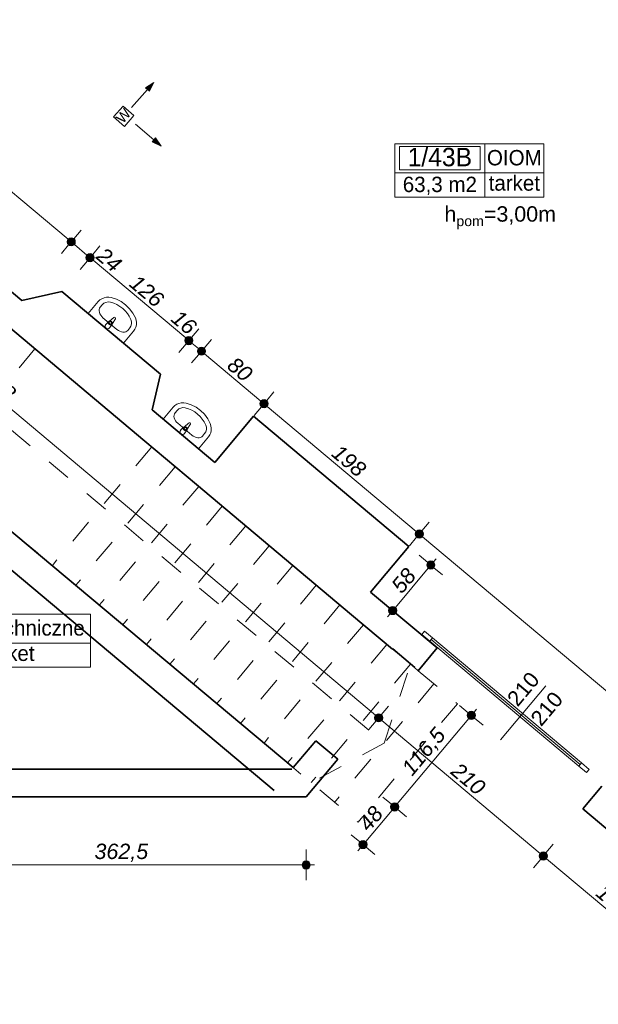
# Model space of a CAD drawing. Header units: millimetres. Extents: x -50073 to 84772, y -78870 to -35317.
# Tile 100 of 125: x 42415 to 48069, y -61216 to -51600. Entities that reach past the tile are written whole.
import ezdxf
from ezdxf.enums import TextEntityAlignment as Align

# ---------------------------------------------------------------- set-up
doc = ezdxf.new("R2010")
doc.units = ezdxf.units.MM
doc.header["$MEASUREMENT"] = 0
doc.linetypes.add('Przerywana', pattern=[480, 240, -240])
for name, color, linetype, lineweight in [('0_Nr_pióra__3', 7, 'Continuous', 20), ('Drzwi ArchiCAD_Nr_pióra__1', 7, 'Continuous', 0), ('Instalacje - Went_Klim_Nr_pióra__42', 150, 'Continuous', 13), ('Konstrukcja - Schody_Nr_pióra__3', 7, 'Continuous', 20), ('Konstrukcja - Ściany zew_Nr_pióra__6', 7, 'Continuous', 35), ('Metryczki pomieszczeń ArchiCADa_Nr_pióra__1', 7, 'Continuous', 0), ('Wnetrze - Sanitariaty_Nr_pióra__22', 8, 'Continuous', 13), ('Wymiarowanie - Ogólne_Nr_pióra__82', 114, 'Continuous', 13), ('Znaczniki drzwi ArchiCADa_Nr_pióra__1', 7, 'Continuous', 0), ('Znaczniki drzwi ArchiCADa_Nr_pióra__7', 7, 'Continuous', 70)]:
    doc.layers.add(name, color=color, linetype=linetype, lineweight=lineweight)
doc.layers.add('Elementy modelu - Strefy', color=7, linetype='Continuous')
doc.layers.add('Wymiarowanie - Ogólne', color=7, linetype='Continuous')
doc.styles.add('GENERATED_STYLE_1', font='txt')
doc.styles.add('GENERATED_STYLE_2', font='txt')
doc.styles.add('GENERATED_STYLE_3', font='txt')
doc.styles.add('GENERATED_STYLE_4', font='txt')
doc.dimstyles.new('GENERATED_STYLE__1', dxfattribs={"dimtxt": 150, "dimasz": 152, "dimexe": 0.18, "dimexo": 0, "dimgap": 0.09, "dimtad": 1, "dimlfac": 0.1, "dimzin": 0, "dimdsep": 46, "dimtxsty": 'GENERATED_STYLE_3', "dimblk": 'ARROWHEAD_11', "dimblk1": 'ARROWHEAD_11', "dimblk2": 'ARROWHEAD_11', "dimcen": 0.09, "dimclrd": 114, "dimclre": 114, "dimclrt": 114, "dimazin": 0, "dimtfac": 1, "dimtdec": 4, "dimtmove": 0, "dimatfit": 3, "dimfxl": 1, "dimtolj": 1, "dimtzin": 0, "dimarcsym": 0})
doc.dimstyles.new('GENERATED_STYLE__2', dxfattribs={"dimtxt": 150, "dimasz": 152, "dimexe": 0.18, "dimexo": 0, "dimgap": 0.09, "dimtad": 1, "dimtih": 1, "dimtoh": 1, "dimlfac": 0.1, "dimzin": 0, "dimdsep": 46, "dimtxsty": 'GENERATED_STYLE_3', "dimblk": 'ARROWHEAD_11', "dimblk1": 'ARROWHEAD_11', "dimblk2": 'ARROWHEAD_11', "dimcen": 0.09, "dimclrd": 114, "dimclre": 114, "dimclrt": 114, "dimazin": 0, "dimtfac": 1, "dimtdec": 4, "dimtmove": 0, "dimatfit": 3, "dimfxl": 1, "dimtolj": 1, "dimtzin": 0, "dimarcsym": 0})

# ---------------------------------------------------------------- blocks, each defined once
blk = doc.blocks.new('Pom. techniczne_1_53_52', base_point=(41512.7, -57688.7))
at = {"layer": 'Metryczki pomieszczeń ArchiCADa_Nr_pióra__1', "linetype": 'Continuous'}
for p, q in [((40778.6, -57405.8), (43106.8, -57405.8)), ((40778.6, -57924.4), (40778.6, -57405.8)), ((41512.7, -57405.8), (41512.7, -57924.4)), ((43106.8, -57405.8), (43106.8, -57924.4)), ((40815.3, -57431.7), (41476, -57431.7)), ((40815.3, -57658), (40815.3, -57431.7)), ((41476, -57431.7), (41476, -57658)), ((40778.6, -57688.7), (43106.8, -57688.7)), ((41476, -57658), (40815.3, -57658)), ((43106.8, -57924.4), (40778.6, -57924.4))]:
    blk.add_line(p, q, dxfattribs=at)
at = {"layer": 'Metryczki pomieszczeń ArchiCADa_Nr_pióra__1'}
for tag, height, style, p in [('ROOM_NUMBER', 180, 'GENERATED_STYLE_2', (41145.7, -57533.7)), ('ROOM_NAME', 150, 'GENERATED_STYLE_1', (42309.7, -57539.8)), ('ROOM_CALC_AREA', 150, 'GENERATED_STYLE_1', (41145.7, -57800.7)), ('floor_f', 150, 'GENERATED_STYLE_1', (42309.7, -57787.3))]:
    blk.add_attdef(tag, text='', height=height, dxfattribs=dict(at, style=style)).set_placement(p, align=Align.MIDDLE_CENTER)
blk = doc.blocks.new('OIOM_1_43B_67', base_point=(46960, -53096))
at = {"layer": 'Metryczki pomieszczeń ArchiCADa_Nr_pióra__1', "linetype": 'Continuous'}
for p, q in [((46081.9, -52813.2), (47537.4, -52813.2)), ((46081.9, -53331.7), (46081.9, -52813.2)), ((46125.8, -52839.1), (46916.1, -52839.1)), ((46125.8, -53065.4), (46125.8, -52839.1)), ((46916.1, -52839.1), (46916.1, -53065.4)), ((46960, -52813.2), (46960, -53331.7)), ((47537.4, -52813.2), (47537.4, -53331.7)), ((46916.1, -53065.4), (46125.8, -53065.4)), ((46081.9, -53096), (47537.4, -53096)), ((47537.4, -53331.7), (46081.9, -53331.7))]:
    blk.add_line(p, q, dxfattribs=at)
at = {"layer": 'Metryczki pomieszczeń ArchiCADa_Nr_pióra__1'}
for tag, height, style, p in [('ROOM_NUMBER', 180, 'GENERATED_STYLE_2', (46521, -52941.1)), ('ROOM_NAME', 150, 'GENERATED_STYLE_1', (47248.7, -52947.2)), ('ROOM_CALC_AREA', 150, 'GENERATED_STYLE_1', (46521, -53208.1)), ('floor_f', 150, 'GENERATED_STYLE_1', (47248.7, -53194.7))]:
    blk.add_attdef(tag, text='', height=height, dxfattribs=dict(at, style=style)).set_placement(p, align=Align.MIDDLE_CENTER)
blk = doc.blocks.new('*D96')
at = {"layer": 'Wymiarowanie - Ogólne_Nr_pióra__82', "linetype": 'Continuous'}
for points in [[(39276.8, -39330.7), (39273.8, -39315.4), (39265.1, -39302.4), (39252.1, -39293.7), (39236.8, -39290.7), (39221.5, -39293.7), (39208.5, -39302.4), (39199.9, -39315.4), (39196.8, -39330.7), (39199.9, -39346), (39208.5, -39359), (39221.5, -39367.6), (39236.8, -39370.7), (39252.1, -39367.6), (39265.1, -39359), (39273.8, -39346)], [(61589.9, -58047.1), (61586.9, -58031.8), (61578.2, -58018.8), (61565.2, -58010.1), (61549.9, -58007.1), (61534.6, -58010.1), (61521.6, -58018.8), (61513, -58031.8), (61509.9, -58047.1), (61513, -58062.4), (61521.6, -58075.4), (61534.6, -58084), (61549.9, -58087.1), (61565.2, -58084), (61578.2, -58075.4), (61586.9, -58062.4)]]:
    blk.add_hatch(color=256, dxfattribs=at).paths.add_polyline_path(points)
for p, q in [((39262.5, -39300), (39333.2, -39215.7)), ((39175.5, -39279.3), (39206.2, -39305)), ((39140.4, -39445.6), (39211.1, -39361.3)), ((39267.5, -39356.4), (61519.3, -58021.4)), ((61575.6, -58016.4), (61646.3, -57932.2)), ((61453.5, -58162), (61524.2, -58077.7)), ((61580.6, -58072.8), (61611.2, -58098.5))]:
    blk.add_line(p, q, dxfattribs=at)
for centre in [(39236.8, -39330.7), (61549.9, -58047.1)]:
    blk.add_circle(centre, 40, dxfattribs=at)
at = {"layer": 'Wymiarowanie - Ogólne_Nr_pióra__82', "insert": (50150.5, -48446), "char_height": 150, "attachment_point": 7, "rotation": 320.00979, "style": 'GENERATED_STYLE_3'}
blk.add_mtext('\\A1;{\\fArial|b0|i1|c238|p38;2 912,5}', dxfattribs=at)
blk = doc.blocks.new('ARROWHEAD_11')
at = {"color": 0, "linetype": 'Continuous', "lineweight": 0}
blk.add_line((0, 0), (-1, 0), dxfattribs=at)
at = {"color": 0, "linetype": 'Continuous', "lineweight": 0, "const_width": 0.25, "flags": 128}
blk.add_lwpolyline([(-0.125, 0, 1), (0.125, 0, 1)], format="xyb", close=True, dxfattribs=at)
blk = doc.blocks.new('*D178')
at = {"layer": 'Wymiarowanie - Ogólne_Nr_pióra__82', "linetype": 'Continuous'}
for points in [[(47571.9, -59767.9), (47568.8, -59752.6), (47560.2, -59739.6), (47547.2, -59730.9), (47531.9, -59727.9), (47516.6, -59730.9), (47503.6, -59739.6), (47494.9, -59752.6), (47491.9, -59767.9), (47494.9, -59783.2), (47503.6, -59796.2), (47516.6, -59804.8), (47531.9, -59807.9), (47547.2, -59804.8), (47560.2, -59796.2), (47568.8, -59783.2)], [(48797.6, -60796.3), (48794.5, -60781), (48785.8, -60768), (48772.9, -60759.4), (48757.6, -60756.3), (48742.3, -60759.4), (48729.3, -60768), (48720.6, -60781), (48717.6, -60796.3), (48720.6, -60811.6), (48729.3, -60824.6), (48742.3, -60833.3), (48757.6, -60836.3), (48772.9, -60833.3), (48785.8, -60824.6), (48794.5, -60811.6)]]:
    blk.add_hatch(color=256, dxfattribs=at).paths.add_polyline_path(points)
for p, q in [((47628.3, -59653), (47557.6, -59737.2)), ((47506.2, -59798.5), (47435.5, -59882.8)), ((48726.9, -60770.6), (47562.5, -59793.6)), ((48854, -60681.4), (48783.3, -60765.7)), ((48731.8, -60827), (48661.1, -60911.2))]:
    blk.add_line(p, q, dxfattribs=at)
blk.add_circle((48757.6, -60796.3), 40, dxfattribs=at)
at = {"layer": 'Wymiarowanie - Ogólne_Nr_pióra__82', "insert": (48033.2, -60149.4), "char_height": 150, "attachment_point": 7, "rotation": 320.00054, "style": 'GENERATED_STYLE_3'}
blk.add_mtext('\\A1;{\\fArial|b0|i1|c238|p38;160}', dxfattribs=at)
blk = doc.blocks.new('*D179')
at = {"layer": 'Wymiarowanie - Ogólne_Nr_pióra__82', "linetype": 'Continuous'}
for points in [[(45963.2, -58418), (45960.1, -58402.7), (45951.5, -58389.7), (45938.5, -58381.1), (45923.2, -58378), (45907.9, -58381.1), (45894.9, -58389.7), (45886.2, -58402.7), (45883.2, -58418), (45886.2, -58433.3), (45894.9, -58446.3), (45907.9, -58455), (45923.2, -58458), (45938.5, -58455), (45951.5, -58446.3), (45960.1, -58433.3)], [(47571.9, -59767.9), (47568.8, -59752.6), (47560.2, -59739.6), (47547.2, -59730.9), (47531.9, -59727.9), (47516.6, -59730.9), (47503.6, -59739.6), (47494.9, -59752.6), (47491.9, -59767.9), (47494.9, -59783.2), (47503.6, -59796.2), (47516.6, -59804.8), (47531.9, -59807.9), (47547.2, -59804.8), (47560.2, -59796.2), (47568.8, -59783.2)]]:
    blk.add_hatch(color=256, dxfattribs=at).paths.add_polyline_path(points)
for p, q in [((46019.6, -58303.1), (45948.9, -58387.4)), ((45897.5, -58448.7), (45826.8, -58532.9)), ((47501.2, -59742.2), (45953.8, -58443.7)), ((47628.3, -59653), (47557.6, -59737.2)), ((47506.2, -59798.5), (47435.5, -59882.8))]:
    blk.add_line(p, q, dxfattribs=at)
for centre in [(45923.2, -58418), (47531.9, -59767.9)]:
    blk.add_circle(centre, 40, dxfattribs=at)
at = {"layer": 'Wymiarowanie - Ogólne_Nr_pióra__82', "insert": (46616, -58960.2), "char_height": 150, "attachment_point": 7, "rotation": 320.00054, "style": 'GENERATED_STYLE_3'}
blk.add_mtext('\\A1;{\\fArial|b0|i1|c238|p38;210}', dxfattribs=at)
blk = doc.blocks.new('*D180')
at = {"layer": 'Wymiarowanie - Ogólne_Nr_pióra__82', "linetype": 'Continuous'}
for points in [[(38395, -52067.7), (38392, -52052.4), (38383.3, -52039.4), (38370.3, -52030.7), (38355, -52027.7), (38339.7, -52030.7), (38326.7, -52039.4), (38318, -52052.4), (38315, -52067.7), (38318, -52083), (38326.7, -52096), (38339.7, -52104.7), (38355, -52107.7), (38370.3, -52104.7), (38383.3, -52096), (38392, -52083)], [(45963.2, -58418), (45960.1, -58402.7), (45951.5, -58389.7), (45938.5, -58381.1), (45923.2, -58378), (45907.9, -58381.1), (45894.9, -58389.7), (45886.2, -58402.7), (45883.2, -58418), (45886.2, -58433.3), (45894.9, -58446.3), (45907.9, -58455), (45923.2, -58458), (45938.5, -58455), (45951.5, -58446.3), (45960.1, -58433.3)]]:
    blk.add_hatch(color=256, dxfattribs=at).paths.add_polyline_path(points)
for p, q in [((38451.4, -51952.8), (38380.7, -52037.1)), ((38329.3, -52098.3), (38258.6, -52182.6)), ((45892.5, -58392.3), (38385.6, -52093.4))]:
    blk.add_line(p, q, dxfattribs=at)
blk.add_circle((38355, -52067.7), 40, dxfattribs=at)
at = {"layer": 'Wymiarowanie - Ogólne_Nr_pióra__82', "insert": (42027.6, -55110.1), "char_height": 150, "attachment_point": 7, "rotation": 320.00054, "style": 'GENERATED_STYLE_3'}
blk.add_mtext('\\A1;{\\fArial|b0|i1|c238|p38;988}', dxfattribs=at)
blk = doc.blocks.new('*D254')
at = {"layer": 'Wymiarowanie - Ogólne_Nr_pióra__82', "linetype": 'Continuous'}
for points in [[(45317.4, -48316.5), (45314.3, -48301.2), (45305.7, -48288.2), (45292.7, -48279.5), (45277.4, -48276.5), (45262.1, -48279.5), (45249.1, -48288.2), (45240.4, -48301.2), (45237.4, -48316.5), (45240.4, -48331.8), (45249.1, -48344.8), (45262.1, -48353.4), (45277.4, -48356.5), (45292.7, -48353.4), (45305.7, -48344.8), (45314.3, -48331.8)], [(52519.2, -54357.4), (52516.2, -54342.1), (52507.5, -54329.2), (52494.5, -54320.5), (52479.2, -54317.4), (52463.9, -54320.5), (52450.9, -54329.2), (52442.3, -54342.1), (52439.2, -54357.4), (52442.3, -54372.8), (52450.9, -54385.7), (52463.9, -54394.4), (52479.2, -54397.4), (52494.5, -54394.4), (52507.5, -54385.7), (52516.2, -54372.8)]]:
    blk.add_hatch(color=256, dxfattribs=at).paths.add_polyline_path(points)
for p, q in [((45181, -48431.4), (45251.7, -48347.1)), ((45308, -48342.2), (52448.6, -54331.7)), ((52504.9, -54326.8), (52575.6, -54242.5)), ((52382.8, -54472.4), (52453.5, -54388.1)), ((52509.9, -54383.2), (52540.5, -54408.9))]:
    blk.add_line(p, q, dxfattribs=at)
for centre in [(45277.4, -48316.5), (52479.2, -54357.4)]:
    blk.add_circle(centre, 40, dxfattribs=at)
at = {"layer": 'Wymiarowanie - Ogólne_Nr_pióra__82', "insert": (48766.8, -51204.2), "char_height": 150, "attachment_point": 7, "rotation": 320.00979, "style": 'GENERATED_STYLE_3'}
blk.add_mtext('\\A1;{\\fArial|b0|i1|c238|p38;940}', dxfattribs=at)
blk = doc.blocks.new('*D255')
at = {"layer": 'Wymiarowanie - Ogólne_Nr_pióra__82', "linetype": 'Continuous'}
for points in [[(46359.9, -56622.8), (46356.9, -56607.5), (46348.2, -56594.5), (46335.2, -56585.9), (46319.9, -56582.8), (46304.6, -56585.9), (46291.6, -56594.5), (46283, -56607.5), (46279.9, -56622.8), (46283, -56638.1), (46291.6, -56651.1), (46304.6, -56659.8), (46319.9, -56662.8), (46335.2, -56659.8), (46348.2, -56651.1), (46356.9, -56638.1)], [(51454.1, -60897.3), (51451.1, -60882), (51442.4, -60869), (51429.5, -60860.4), (51414.1, -60857.3), (51398.8, -60860.4), (51385.9, -60869), (51377.2, -60882), (51374.1, -60897.3), (51377.2, -60912.6), (51385.9, -60925.6), (51398.8, -60934.3), (51414.1, -60937.3), (51429.5, -60934.3), (51442.4, -60925.6), (51451.1, -60912.6)]]:
    blk.add_hatch(color=256, dxfattribs=at).paths.add_polyline_path(points)
for p, q in [((46294.2, -56653.5), (46223.5, -56737.7)), ((51383.5, -60871.6), (46350.6, -56648.5)), ((51510.6, -60782.4), (51439.9, -60866.7)), ((51388.4, -60928), (51317.7, -61012.2)), ((51475.4, -60948.7), (51444.8, -60923))]:
    blk.add_line(p, q, dxfattribs=at)
blk.add_circle((51414.1, -60897.3), 40, dxfattribs=at)
at = {"layer": 'Wymiarowanie - Ogólne_Nr_pióra__82', "insert": (48755.5, -58627.3), "char_height": 150, "attachment_point": 7, "rotation": 320.00054, "style": 'GENERATED_STYLE_3'}
blk.add_mtext('\\A1;{\\fArial|b0|i1|c238|p38;665}', dxfattribs=at)
blk = doc.blocks.new('*D256')
at = {"layer": 'Wymiarowanie - Ogólne_Nr_pióra__82', "linetype": 'Continuous'}
for points in [[(44843.1, -55350.1), (44840.1, -55334.8), (44831.4, -55321.8), (44818.4, -55313.2), (44803.1, -55310.1), (44787.8, -55313.2), (44774.8, -55321.8), (44766.2, -55334.8), (44763.1, -55350.1), (44766.2, -55365.4), (44774.8, -55378.4), (44787.8, -55387.1), (44803.1, -55390.1), (44818.4, -55387.1), (44831.4, -55378.4), (44840.1, -55365.4)], [(46359.9, -56622.8), (46356.9, -56607.5), (46348.2, -56594.5), (46335.2, -56585.9), (46319.9, -56582.8), (46304.6, -56585.9), (46291.6, -56594.5), (46283, -56607.5), (46279.9, -56622.8), (46283, -56638.1), (46291.6, -56651.1), (46304.6, -56659.8), (46319.9, -56662.8), (46335.2, -56659.8), (46348.2, -56651.1), (46356.9, -56638.1)]]:
    blk.add_hatch(color=256, dxfattribs=at).paths.add_polyline_path(points)
for p, q in [((46289.3, -56597.1), (44833.8, -55375.8)), ((46416.3, -56507.9), (46345.6, -56592.2)), ((46294.2, -56653.5), (46223.5, -56737.7))]:
    blk.add_line(p, q, dxfattribs=at)
blk.add_circle((46319.9, -56622.8), 40, dxfattribs=at)
at = {"layer": 'Wymiarowanie - Ogólne_Nr_pióra__82', "insert": (45450, -55853.7), "char_height": 150, "attachment_point": 7, "rotation": 320.00054, "style": 'GENERATED_STYLE_3'}
blk.add_mtext('\\A1;{\\fArial|b0|i1|c238|p38;198}', dxfattribs=at)
blk = doc.blocks.new('*D257')
at = {"layer": 'Wymiarowanie - Ogólne_Nr_pióra__82', "linetype": 'Continuous'}
for points in [[(44231.9, -54837.2), (44228.8, -54821.9), (44220.2, -54808.9), (44207.2, -54800.3), (44191.9, -54797.2), (44176.6, -54800.3), (44163.6, -54808.9), (44154.9, -54821.9), (44151.9, -54837.2), (44154.9, -54852.5), (44163.6, -54865.5), (44176.6, -54874.2), (44191.9, -54877.2), (44207.2, -54874.2), (44220.2, -54865.5), (44228.8, -54852.5)], [(44843.1, -55350.1), (44840.1, -55334.8), (44831.4, -55321.8), (44818.4, -55313.2), (44803.1, -55310.1), (44787.8, -55313.2), (44774.8, -55321.8), (44766.2, -55334.8), (44763.1, -55350.1), (44766.2, -55365.4), (44774.8, -55378.4), (44787.8, -55387.1), (44803.1, -55390.1), (44818.4, -55387.1), (44831.4, -55378.4), (44840.1, -55365.4)]]:
    blk.add_hatch(color=256, dxfattribs=at).paths.add_polyline_path(points)
for p, q in [((44772.5, -55324.4), (44222.5, -54862.9)), ((44899.5, -55235.2), (44828.8, -55319.5)), ((44777.4, -55380.8), (44706.7, -55465))]:
    blk.add_line(p, q, dxfattribs=at)
blk.add_circle((44803.1, -55350.1), 40, dxfattribs=at)
at = {"layer": 'Wymiarowanie - Ogólne_Nr_pióra__82', "insert": (44429.6, -54997.5), "char_height": 150, "attachment_point": 7, "rotation": 320.00054, "style": 'GENERATED_STYLE_3'}
blk.add_mtext('\\A1;{\\fArial|b0|i1|c238|p38;80}', dxfattribs=at)
blk = doc.blocks.new('*D258')
at = {"layer": 'Wymiarowanie - Ogólne_Nr_pióra__82', "linetype": 'Continuous'}
for points in [[(44108.1, -54733.4), (44105.1, -54718.1), (44096.4, -54705.1), (44083.4, -54696.4), (44068.1, -54693.4), (44052.8, -54696.4), (44039.8, -54705.1), (44031.2, -54718.1), (44028.1, -54733.4), (44031.2, -54748.7), (44039.8, -54761.7), (44052.8, -54770.3), (44068.1, -54773.4), (44083.4, -54770.3), (44096.4, -54761.7), (44105.1, -54748.7)], [(44231.9, -54837.2), (44228.8, -54821.9), (44220.2, -54808.9), (44207.2, -54800.3), (44191.9, -54797.2), (44176.6, -54800.3), (44163.6, -54808.9), (44154.9, -54821.9), (44151.9, -54837.2), (44154.9, -54852.5), (44163.6, -54865.5), (44176.6, -54874.2), (44191.9, -54877.2), (44207.2, -54874.2), (44220.2, -54865.5), (44228.8, -54852.5)]]:
    blk.add_hatch(color=256, dxfattribs=at).paths.add_polyline_path(points)
for p, q in [((44161.2, -54811.5), (44098.8, -54759.1)), ((44288.3, -54722.3), (44217.6, -54806.6)), ((44166.2, -54867.9), (44095.5, -54952.1))]:
    blk.add_line(p, q, dxfattribs=at)
blk.add_circle((44191.9, -54837.2), 40, dxfattribs=at)
blk = doc.blocks.new('*D259')
at = {"layer": 'Wymiarowanie - Ogólne_Nr_pióra__82', "linetype": 'Continuous'}
for points in [[(43142.9, -53923.5), (43139.9, -53908.2), (43131.2, -53895.2), (43118.2, -53886.5), (43102.9, -53883.5), (43087.6, -53886.5), (43074.6, -53895.2), (43065.9, -53908.2), (43062.9, -53923.5), (43065.9, -53938.8), (43074.6, -53951.8), (43087.6, -53960.4), (43102.9, -53963.5), (43118.2, -53960.4), (43131.2, -53951.8), (43139.9, -53938.8)], [(44108.1, -54733.4), (44105.1, -54718.1), (44096.4, -54705.1), (44083.4, -54696.4), (44068.1, -54693.4), (44052.8, -54696.4), (44039.8, -54705.1), (44031.2, -54718.1), (44028.1, -54733.4), (44031.2, -54748.7), (44039.8, -54761.7), (44052.8, -54770.3), (44068.1, -54773.4), (44083.4, -54770.3), (44096.4, -54761.7), (44105.1, -54748.7)]]:
    blk.add_hatch(color=256, dxfattribs=at).paths.add_polyline_path(points)
for p, q in [((44037.5, -54707.7), (43133.5, -53949.2)), ((44164.5, -54618.5), (44093.8, -54702.7)), ((44042.4, -54764), (43971.7, -54848.3))]:
    blk.add_line(p, q, dxfattribs=at)
blk.add_circle((44068.1, -54733.4), 40, dxfattribs=at)
at = {"layer": 'Wymiarowanie - Ogólne_Nr_pióra__82', "char_height": 150, "attachment_point": 7, "rotation": 320.00054, "style": 'GENERATED_STYLE_3'}
for s, insert in [('\\A1;{\\fArial|b0|i1|c238|p38;24}', (43152.8, -53926.2)), ('\\A1;{\\fArial|b0|i1|c238|p38;126}', (43474, -54195.7)), ('\\A1;{\\fArial|b0|i1|c238|p38;16}', (43882.4, -54538.4))]:
    blk.add_mtext(s, dxfattribs=dict(at, insert=insert))
blk = doc.blocks.new('*D260')
at = {"layer": 'Wymiarowanie - Ogólne_Nr_pióra__82', "linetype": 'Continuous'}
for points in [[(42959, -53769.2), (42956, -53753.9), (42947.3, -53740.9), (42934.4, -53732.3), (42919, -53729.2), (42903.7, -53732.3), (42890.8, -53740.9), (42882.1, -53753.9), (42879, -53769.2), (42882.1, -53784.5), (42890.8, -53797.5), (42903.7, -53806.2), (42919, -53809.2), (42934.4, -53806.2), (42947.3, -53797.5), (42956, -53784.5)], [(43142.9, -53923.5), (43139.9, -53908.2), (43131.2, -53895.2), (43118.2, -53886.5), (43102.9, -53883.5), (43087.6, -53886.5), (43074.6, -53895.2), (43065.9, -53908.2), (43062.9, -53923.5), (43065.9, -53938.8), (43074.6, -53951.8), (43087.6, -53960.4), (43102.9, -53963.5), (43118.2, -53960.4), (43131.2, -53951.8), (43139.9, -53938.8)]]:
    blk.add_hatch(color=256, dxfattribs=at).paths.add_polyline_path(points)
for p, q in [((43072.3, -53897.8), (42949.7, -53794.9)), ((43199.3, -53808.6), (43128.6, -53892.8)), ((43077.2, -53954.1), (43006.5, -54038.4))]:
    blk.add_line(p, q, dxfattribs=at)
blk.add_circle((43102.9, -53923.5), 40, dxfattribs=at)
blk = doc.blocks.new('*D261')
at = {"layer": 'Wymiarowanie - Ogólne_Nr_pióra__82', "linetype": 'Continuous'}
for points in [[(41151.2, -52252.3), (41148.1, -52237), (41139.5, -52224), (41126.5, -52215.3), (41111.2, -52212.3), (41095.9, -52215.3), (41082.9, -52224), (41074.2, -52237), (41071.2, -52252.3), (41074.2, -52267.6), (41082.9, -52280.5), (41095.9, -52289.2), (41111.2, -52292.3), (41126.5, -52289.2), (41139.5, -52280.5), (41148.1, -52267.6)], [(42959, -53769.2), (42956, -53753.9), (42947.3, -53740.9), (42934.4, -53732.3), (42919, -53729.2), (42903.7, -53732.3), (42890.8, -53740.9), (42882.1, -53753.9), (42879, -53769.2), (42882.1, -53784.5), (42890.8, -53797.5), (42903.7, -53806.2), (42919, -53809.2), (42934.4, -53806.2), (42947.3, -53797.5), (42956, -53784.5)]]:
    blk.add_hatch(color=256, dxfattribs=at).paths.add_polyline_path(points)
for p, q in [((42888.4, -53743.5), (41141.8, -52278)), ((43015.5, -53654.3), (42944.8, -53738.6)), ((42893.3, -53799.9), (42822.6, -53884.1))]:
    blk.add_line(p, q, dxfattribs=at)
blk.add_circle((42919, -53769.2), 40, dxfattribs=at)
at = {"layer": 'Wymiarowanie - Ogólne_Nr_pióra__82', "insert": (41903.6, -52878), "char_height": 150, "attachment_point": 7, "rotation": 320.00054, "style": 'GENERATED_STYLE_3'}
blk.add_mtext('\\A1;{\\fArial|b0|i1|c238|p38;236}', dxfattribs=at)
blk = doc.blocks.new('*D270')
at = {"layer": 'Wymiarowanie - Ogólne_Nr_pióra__82', "linetype": 'Continuous'}
for points in [[(46473, -56925.9), (46470, -56910.6), (46461.3, -56897.6), (46448.3, -56889), (46433, -56885.9), (46417.7, -56889), (46404.7, -56897.6), (46396, -56910.6), (46393, -56925.9), (46396, -56941.2), (46404.7, -56954.2), (46417.7, -56962.9), (46433, -56965.9), (46448.3, -56962.9), (46461.3, -56954.2), (46470, -56941.2)], [(46100.2, -57370.2), (46097.1, -57354.9), (46088.5, -57342), (46075.5, -57333.3), (46060.2, -57330.2), (46044.9, -57333.3), (46031.9, -57342), (46023.2, -57354.9), (46020.2, -57370.2), (46023.2, -57385.5), (46031.9, -57398.5), (46044.9, -57407.2), (46060.2, -57410.2), (46075.5, -57407.2), (46088.5, -57398.5), (46097.1, -57385.5)]]:
    blk.add_hatch(color=256, dxfattribs=at).paths.add_polyline_path(points)
for p, q in [((46402.4, -56900.2), (46318.1, -56829.5)), ((46458.7, -56895.3), (46484.4, -56864.6)), ((46085.9, -57339.6), (46407.3, -56956.6)), ((46547.9, -57022.3), (46463.6, -56951.6)), ((46029.5, -57344.5), (45945.3, -57273.8)), ((46008.8, -57431.5), (46034.5, -57400.9)), ((46175.1, -57466.7), (46090.8, -57395.9))]:
    blk.add_line(p, q, dxfattribs=at)
for centre in [(46433, -56925.9), (46060.2, -57370.2)]:
    blk.add_circle(centre, 40, dxfattribs=at)
at = {"layer": 'Wymiarowanie - Ogólne_Nr_pióra__82', "insert": (46150.4, -57216), "char_height": 150, "attachment_point": 7, "rotation": 50.00054, "style": 'GENERATED_STYLE_3'}
blk.add_mtext('\\A1;{\\fArial|b0|i1|c238|p38;58}', dxfattribs=at)
blk = doc.blocks.new('*D287')
at = {"layer": 'Wymiarowanie - Ogólne_Nr_pióra__82', "linetype": 'Continuous'}
for points in [[(46119.1, -59287.8), (46116.1, -59272.5), (46107.4, -59259.5), (46094.4, -59250.9), (46079.1, -59247.8), (46063.8, -59250.9), (46050.8, -59259.5), (46042.1, -59272.5), (46039.1, -59287.8), (46042.1, -59303.1), (46050.8, -59316.1), (46063.8, -59324.8), (46079.1, -59327.8), (46094.4, -59324.8), (46107.4, -59316.1), (46116.1, -59303.1)], [(45810.6, -59655.5), (45807.5, -59640.2), (45798.8, -59627.2), (45785.9, -59618.6), (45770.6, -59615.5), (45755.3, -59618.6), (45742.3, -59627.2), (45733.6, -59640.2), (45730.6, -59655.5), (45733.6, -59670.8), (45742.3, -59683.8), (45755.3, -59692.5), (45770.6, -59695.5), (45785.9, -59692.5), (45798.8, -59683.8), (45807.5, -59670.8)]]:
    blk.add_hatch(color=256, dxfattribs=at).paths.add_polyline_path(points)
for p, q in [((46048.5, -59262.1), (45964.2, -59191.4)), ((45796.3, -59624.9), (46053.4, -59318.5)), ((45739.9, -59629.8), (45655.7, -59559.1)), ((45719.1, -59716.8), (45744.9, -59686.2)), ((45885.5, -59751.9), (45801.2, -59681.2))]:
    blk.add_line(p, q, dxfattribs=at)
for centre in [(46079.1, -59287.8), (45770.6, -59655.5)]:
    blk.add_circle(centre, 40, dxfattribs=at)
at = {"layer": 'Wymiarowanie - Ogólne_Nr_pióra__82', "insert": (45828.7, -59539.6), "char_height": 150, "attachment_point": 7, "rotation": 50.00099, "style": 'GENERATED_STYLE_3'}
blk.add_mtext('\\A1;{\\fArial|b0|i1|c238|p38;48}', dxfattribs=at)
blk = doc.blocks.new('*D288')
at = {"layer": 'Wymiarowanie - Ogólne_Nr_pióra__82', "linetype": 'Continuous'}
for points in [[(46869.1, -58394), (46866, -58378.7), (46857.4, -58365.7), (46844.4, -58357), (46829.1, -58354), (46813.8, -58357), (46800.8, -58365.7), (46792.1, -58378.7), (46789.1, -58394), (46792.1, -58409.3), (46800.8, -58422.3), (46813.8, -58430.9), (46829.1, -58434), (46844.4, -58430.9), (46857.4, -58422.3), (46866, -58409.3)], [(46119.1, -59287.8), (46116.1, -59272.5), (46107.4, -59259.5), (46094.4, -59250.9), (46079.1, -59247.8), (46063.8, -59250.9), (46050.8, -59259.5), (46042.1, -59272.5), (46039.1, -59287.8), (46042.1, -59303.1), (46050.8, -59316.1), (46063.8, -59324.8), (46079.1, -59327.8), (46094.4, -59324.8), (46107.4, -59316.1), (46116.1, -59303.1)]]:
    blk.add_hatch(color=256, dxfattribs=at).paths.add_polyline_path(points)
for p, q in [((46798.4, -58368.3), (46714.2, -58297.6)), ((46854.8, -58363.3), (46880.5, -58332.7)), ((46104.8, -59257.2), (46803.4, -58424.6)), ((46944, -58490.4), (46859.7, -58419.7)), ((46194, -59384.2), (46109.7, -59313.5))]:
    blk.add_line(p, q, dxfattribs=at)
for centre in [(46829.1, -58394), (46079.1, -59287.8)]:
    blk.add_circle(centre, 40, dxfattribs=at)
at = {"layer": 'Wymiarowanie - Ogólne_Nr_pióra__82', "insert": (46271.1, -59012.3), "char_height": 150, "attachment_point": 7, "rotation": 50.00099, "style": 'GENERATED_STYLE_3'}
blk.add_mtext('\\A1;{\\fArial|b0|i1|c238|p38;116,5}', dxfattribs=at)
blk = doc.blocks.new('*D312')
at = {"layer": 'Wymiarowanie - Ogólne_Nr_pióra__82', "linetype": 'Continuous'}
for points in [[(41630.5, -59854.8), (41627.5, -59839.5), (41618.8, -59826.5), (41605.8, -59817.9), (41590.5, -59814.8), (41575.2, -59817.9), (41562.2, -59826.5), (41553.6, -59839.5), (41550.5, -59854.8), (41553.6, -59870.1), (41562.2, -59883.1), (41575.2, -59891.8), (41590.5, -59894.8), (41605.8, -59891.8), (41618.8, -59883.1), (41627.5, -59870.1)], [(45254.6, -59854.8), (45251.6, -59839.5), (45242.9, -59826.5), (45229.9, -59817.9), (45214.6, -59814.8), (45199.3, -59817.9), (45186.3, -59826.5), (45177.6, -59839.5), (45174.6, -59854.8), (45177.6, -59870.1), (45186.3, -59883.1), (45199.3, -59891.8), (45214.6, -59894.8), (45229.9, -59891.8), (45242.9, -59883.1), (45251.6, -59870.1)]]:
    blk.add_hatch(color=256, dxfattribs=at).paths.add_polyline_path(points)
for p, q in [((41590.5, -59814.8), (41590.5, -59704.8)), ((45214.6, -59814.8), (45214.6, -59704.8)), ((41590.5, -60004.8), (41590.5, -59894.8)), ((41630.5, -59854.8), (45174.6, -59854.8)), ((45214.6, -60004.8), (45214.6, -59894.8)), ((45254.6, -59854.8), (45294.6, -59854.8))]:
    blk.add_line(p, q, dxfattribs=at)
for centre in [(41590.5, -59854.8), (45214.6, -59854.8)]:
    blk.add_circle(centre, 40, dxfattribs=at)
at = {"layer": 'Wymiarowanie - Ogólne_Nr_pióra__82', "insert": (43146.1, -59824.8), "char_height": 150, "attachment_point": 7, "style": 'GENERATED_STYLE_3'}
blk.add_mtext('\\A1;{\\fArial|b0|i1|c238|p38;362,5}', dxfattribs=at)

msp = doc.modelspace()

# ---------------------------------------------------------------- hatches: boundary and pattern name
at = {"layer": 'Instalacje - Went_Klim_Nr_pióra__42', "linetype": 'Continuous'}
for points in [[(43726.312, -52212.842), (43645.596, -52265.898), (43682.938, -52299.148)], [(43796.236, -52833.166), (43741.185, -52753.797), (43708.876, -52791.956)]]:
    msp.add_hatch(color=256, dxfattribs=at).paths.add_polyline_path(points)

# ---------------------------------------------------------------- linework, layer by layer
at = {"layer": 'Drzwi ArchiCAD_Nr_pióra__1', "linetype": 'Continuous'}
for p, q in [((46371.431, -57572.658), (46345.72, -57603.3)), ((46448.036, -57636.936), (46371.431, -57572.658)), ((46345.72, -57603.3), (46422.325, -57667.578)), ((46422.325, -57667.578), (46448.036, -57636.936)), ((46435.18, -57652.257), (46422.325, -57667.578)), ((46422.325, -57667.578), (47877.82, -58888.861)), ((46448.036, -57636.936), (46435.18, -57652.257)), ((46435.18, -57652.257), (47890.676, -58873.54)), ((47890.676, -58873.54), (46435.18, -57652.257)), ((47890.676, -58873.54), (46435.18, -57652.257)), ((47903.532, -58858.219), (46448.036, -57636.936)), ((47903.532, -58858.219), (47877.82, -58888.861)), ((47877.82, -58888.861), (47890.676, -58873.54)), ((47877.82, -58888.861), (47954.425, -58953.139)), ((47890.676, -58873.54), (47903.532, -58858.219)), ((47980.137, -58922.497), (47903.532, -58858.219)), ((47954.425, -58953.139), (47980.137, -58922.497))]:
    msp.add_line(p, q, dxfattribs=at)
at = {"layer": 'Instalacje - Went_Klim_Nr_pióra__42', "linetype": 'Continuous'}
for p, q in [((43726.312, -52212.842), (43645.596, -52265.898)), ((43726.312, -52212.842), (43682.938, -52299.148)), ((43508.397, -52457.577), (43664.267, -52282.523)), ((43682.938, -52299.148), (43645.596, -52265.898)), ((43425.625, -52444.185), (43333.564, -52549.659)), ((43531.099, -52536.245), (43425.625, -52444.185)), ((43333.564, -52549.659), (43439.039, -52641.72)), ((43439.039, -52641.72), (43531.099, -52536.245)), ((43546.148, -52621.416), (43725.03, -52772.876)), ((43708.876, -52791.956), (43741.185, -52753.797)), ((43796.236, -52833.166), (43708.876, -52791.956)), ((43796.236, -52833.166), (43741.185, -52753.797))]:
    msp.add_line(p, q, dxfattribs=at)
at = {"layer": 'Konstrukcja - Schody_Nr_pióra__3', "linetype": 'Przerywana'}
for p, q in [((40794.149, -53330.159), (46692.738, -58279.568)), ((40128.828, -53757.473), (45977.623, -58665.102)), ((39463.507, -54184.788), (45722.139, -59436.304)), ((42563.726, -54814.982), (41593.127, -55971.718)), ((43705.141, -55772.725), (42734.542, -56929.461)), ((43934.956, -55965.559), (42964.357, -57122.295)), ((44164.771, -56158.393), (43194.173, -57315.129)), ((44394.586, -56351.227), (43423.988, -57507.963)), ((44624.401, -56544.061), (43653.803, -57700.797)), ((44854.217, -56736.895), (43883.618, -57893.631)), ((45084.032, -56929.729), (44113.433, -58086.466)), ((45313.847, -57122.563), (44343.248, -58279.3)), ((45543.662, -57315.398), (44573.063, -58472.134)), ((45773.477, -57508.232), (44802.879, -58664.968)), ((46003.292, -57701.066), (45032.694, -58857.802)), ((46233.107, -57893.9), (45262.509, -59050.636)), ((45977.623, -58665.102), (46233.107, -57893.9)), ((46462.922, -58086.734), (45492.324, -59243.47)), ((46692.738, -58279.568), (45722.139, -59436.304)), ((46692.738, -58279.568), (45722.139, -59436.304)), ((45977.623, -58665.102), (45262.509, -59050.636))]:
    msp.add_line(p, q, dxfattribs=at)
at = {"layer": 'Konstrukcja - Ściany zew_Nr_pióra__6', "linetype": 'Continuous'}
for p, q in [((46275.174, -57925.032), (46060.678, -57745.055)), ((46495.716, -57735.687), (46309.309, -57957.841)), ((45523.128, -58821.317), (45308.633, -58641.34)), ((48104.422, -59085.526), (47918.015, -59307.68))]:
    msp.add_line(p, q, dxfattribs=at)
at = {"layer": 'Konstrukcja - Ściany zew_Nr_pióra__6', "linetype": 'Continuous', "flags": 128}
for points in [[(42437.284, -54343.375), (40629.405, -52826.413)], [(45088.223, -58904.023), (37919.484, -52902.978)], [(42826.826, -54252.507), (42437.284, -54343.375)], [(43792.049, -55062.41), (42826.826, -54252.507)], [(42096.435, -54422.886), (43638.403, -55716.726)], [(43710.105, -55411.378), (43792.049, -55062.41)], [(44321.366, -55924.278), (43710.105, -55411.378)], [(44700.606, -55472.309), (44321.366, -55924.278)], [(46217.386, -56745.014), (44700.606, -55472.309)], [(40646.66, -55564.13), (44901.819, -59126.179)], [(43638.403, -55716.726), (44141.387, -56138.772)], [(44141.387, -56138.772), (45658.167, -57411.478)], [(45844.573, -57189.323), (46217.386, -56745.014)], [(46495.716, -57735.687), (45844.573, -57189.323)], [(45658.167, -57411.478), (46058.628, -57747.499)], [(46273.122, -57927.477), (46309.309, -57957.841)], [(45308.633, -58641.34), (45088.223, -58904.023)], [(45214.596, -59189.024), (45523.128, -58821.317)], [(45075.637, -58919.024), (41590.513, -58919.024)], [(41590.513, -59189.024), (45214.596, -59189.024)], [(47918.015, -59307.68), (49143.696, -60336.129)]]:
    msp.add_lwpolyline(points, dxfattribs=at)
at = {"layer": 'Wnetrze - Sanitariaty_Nr_pióra__22', "linetype": 'Continuous'}
for p, q in [((43199.892, -54336.824), (43218.817, -54324.294)), ((43218.817, -54324.294), (43239.949, -54315.462)), ((43239.949, -54315.462), (43262.612, -54310.61)), ((43262.612, -54310.61), (43286.082, -54309.892)), ((43286.082, -54309.892), (43309.608, -54313.332)), ((43309.608, -54313.332), (43359.894, -54329.469)), ((43359.894, -54329.469), (43407.39, -54353.398)), ((43085.608, -54469.647), (43183.778, -54352.65)), ((43183.778, -54352.65), (43199.892, -54336.824)), ((43201.614, -54407.49), (43221.248, -54384.09)), ((43407.39, -54353.398), (43450.798, -54384.464)), ((43450.798, -54384.464), (43488.93, -54421.817)), ((43488.93, -54421.817), (43520.744, -54464.436)), ((43430.331, -54758.898), (43085.608, -54469.647)), ((43365.8, -54624.41), (43229.26, -54509.841)), ((43294.532, -54543.115), (43333.636, -54506.827)), ((43350.642, -54521.096), (43321.696, -54565.908)), ((43520.744, -54464.436), (43545.369, -54511.155)), ((43545.369, -54511.155), (43552.842, -54533.727)), ((43255.881, -54577.868), (43285.912, -54548.301)), ((43290.185, -54554.721), (43280.626, -54566.113)), ((43280.626, -54566.113), (43301.463, -54583.596)), ((43318.086, -54575.297), (43294.184, -54610.007)), ((43301.463, -54583.596), (43311.021, -54572.205)), ((43471.397, -54633.86), (43491.031, -54610.461)), ((43550.341, -54602.47), (43541.288, -54623.284)), ((43555.369, -54580.126), (43550.341, -54602.47)), ((43552.842, -54533.727), (43556.211, -54556.964)), ((43556.211, -54556.964), (43555.369, -54580.126)), ((43528.501, -54641.901), (43430.331, -54758.898)), ((43541.288, -54623.284), (43528.501, -54641.901)), ((43817.286, -55501.313), (43915.456, -55384.316)), ((43915.456, -55384.316), (43931.57, -55368.49)), ((43931.57, -55368.49), (43950.495, -55355.96)), ((43950.495, -55355.96), (43971.627, -55347.128)), ((43971.627, -55347.128), (43994.29, -55342.276)), ((43994.29, -55342.276), (44017.76, -55341.559)), ((44017.76, -55341.559), (44041.286, -55344.999)), ((44041.286, -55344.999), (44091.572, -55361.136)), ((44091.572, -55361.136), (44139.068, -55385.064)), ((44139.068, -55385.064), (44182.476, -55416.13)), ((43933.292, -55439.156), (43952.926, -55415.756)), ((44182.476, -55416.13), (44220.608, -55453.483)), ((44220.608, -55453.483), (44252.422, -55496.102)), ((44162.009, -55790.564), (43817.286, -55501.313)), ((44097.478, -55656.076), (43960.938, -55541.507)), ((43987.559, -55609.534), (44017.59, -55579.967)), ((44026.21, -55574.781), (44065.314, -55538.493)), ((44082.32, -55552.762), (44053.374, -55597.574)), ((44252.422, -55496.102), (44277.047, -55542.821)), ((44277.047, -55542.821), (44284.52, -55565.393)), ((44284.52, -55565.393), (44287.889, -55588.631)), ((44021.863, -55586.387), (44012.304, -55597.779)), ((44012.304, -55597.779), (44033.141, -55615.262)), ((44049.764, -55606.964), (44025.862, -55641.673)), ((44033.141, -55615.262), (44042.699, -55603.871)), ((44260.179, -55673.567), (44162.009, -55790.564)), ((44203.075, -55665.526), (44222.709, -55642.127)), ((44272.967, -55654.95), (44260.179, -55673.567)), ((44282.019, -55634.136), (44272.967, -55654.95)), ((44287.047, -55611.792), (44282.019, -55634.136)), ((44287.889, -55588.631), (44287.047, -55611.792))]:
    msp.add_line(p, q, dxfattribs=at)
for centre, radius, start, end in [((43341.245, -54515.026), 11.187, 327.1394598, 132.8616103), ((43275.033, -54593.937), 25, 140.000535, 320.000535), ((43300.778, -54563.255), 21.086, 107.2295097, 134.8309279), ((43300.603, -54563.463), 13.6, 320.000535, 140.000535), ((43300.778, -54563.255), 21.086, 352.7715604, 107.2295097), ((43300.778, -54563.255), 21.086, 325.1701422, 352.7715604), ((44032.456, -55594.921), 21.086, 107.2295097, 134.8309279), ((44032.456, -55594.921), 21.086, 352.7715604, 107.2295097), ((44072.923, -55546.693), 11.187, 327.1394598, 132.8616103), ((44006.711, -55625.603), 25, 140.000535, 320.000535), ((44032.281, -55595.129), 13.6, 320.000535, 140.000535), ((44032.456, -55594.921), 21.086, 325.1701422, 352.7715604)]:
    msp.add_arc(centre, radius, start, end, dxfattribs=at)
for centre, major_axis, ratio, start_param, end_param in [((43268.311, -54463.453), (66.684, -55.954), 0.69657392, 3.14159265, 4.71238898), ((43287.855, -54439.979), (66.606, -55.888), 0.92929293, 2.06777116, 3.14159265), ((43257.97, -54614.272), (209.831, -176.066), 0.92929293, 1.07382149, 2.06777117), ((43424.425, -54554.572), (66.606, -55.888), 0.92929293, 0, 1.0738215), ((43404.701, -54577.896), (66.684, -55.954), 0.69657392, 4.71238898, 6.28318531), ((44019.533, -55471.645), (66.606, -55.888), 0.92929293, 2.06777116, 3.14159265), ((43999.989, -55495.12), (66.684, -55.954), 0.69657392, 3.14159265, 4.71238898), ((43989.648, -55645.938), (209.831, -176.066), 0.92929293, 1.07382149, 2.06777117), ((44156.103, -55586.239), (66.606, -55.888), 0.92929293, 0, 1.0738215), ((44136.379, -55609.562), (66.684, -55.954), 0.69657392, 4.71238898, 6.28318531)]:
    msp.add_ellipse(centre, major_axis=major_axis, ratio=ratio, start_param=start_param, end_param=end_param, dxfattribs=at)
for p in [(43350.642, -54521.096), (43255.881, -54577.868), (43294.532, -54543.115), (43318.086, -54575.297), (44026.21, -55574.781), (44082.32, -55552.762), (43987.559, -55609.534), (44049.764, -55606.964)]:
    msp.add_point(p, dxfattribs=at)
at = {"layer": 'Znaczniki drzwi ArchiCADa_Nr_pióra__1', "linetype": 'Continuous'}
msp.add_line((47557.181, -58104.186), (47113.662, -58632.761), dxfattribs=at)

# ---------------------------------------------------------------- block references
at = {"layer": 'Elementy modelu - Strefy', "linetype": 'Continuous'}
ref = msp.add_blockref('OIOM_1_43B_67', (46959.987, -53096.008), dxfattribs=at)
ref.add_attrib('ROOM_NAME', 'OIOM', dxfattribs={"layer": 'Metryczki pomieszczeń ArchiCADa_Nr_pióra__1', "color": 7, "height": 150, "style": 'GENERATED_STYLE_1'}).set_placement((47248.707, -52947.239), align=Align.MIDDLE_CENTER)
ref.add_attrib('ROOM_NUMBER', '1/43B', dxfattribs={"layer": 'Metryczki pomieszczeń ArchiCADa_Nr_pióra__1', "color": 7, "height": 180, "style": 'GENERATED_STYLE_2'}).set_placement((46520.967, -52941.059), align=Align.MIDDLE_CENTER)
ref.add_attrib('ROOM_CALC_AREA', '63,3 m2', dxfattribs={"layer": 'Metryczki pomieszczeń ArchiCADa_Nr_pióra__1', "color": 7, "height": 150, "style": 'GENERATED_STYLE_1'}).set_placement((46520.967, -53208.059), align=Align.MIDDLE_CENTER)
ref.add_attrib('floor_f', 'tarket', dxfattribs={"layer": 'Metryczki pomieszczeń ArchiCADa_Nr_pióra__1', "color": 7, "height": 150, "style": 'GENERATED_STYLE_1'}).set_placement((47248.707, -53194.688), align=Align.MIDDLE_CENTER)
ref = msp.add_blockref('Pom. techniczne_1_53_52', (41512.683, -57688.655), dxfattribs=at)
ref.add_attrib('ROOM_NAME', 'Pom. techniczne', dxfattribs={"layer": 'Metryczki pomieszczeń ArchiCADa_Nr_pióra__1', "color": 7, "height": 150, "style": 'GENERATED_STYLE_1'}).set_placement((42309.724, -57539.835), align=Align.MIDDLE_CENTER)
ref.add_attrib('ROOM_NUMBER', '1/53', dxfattribs={"layer": 'Metryczki pomieszczeń ArchiCADa_Nr_pióra__1', "color": 7, "height": 180, "style": 'GENERATED_STYLE_2'}).set_placement((41145.663, -57533.706), align=Align.MIDDLE_CENTER)
ref.add_attrib('ROOM_CALC_AREA', '7,6 m2', dxfattribs={"layer": 'Metryczki pomieszczeń ArchiCADa_Nr_pióra__1', "color": 7, "height": 150, "style": 'GENERATED_STYLE_1'}).set_placement((41145.663, -57800.706), align=Align.MIDDLE_CENTER)
ref.add_attrib('floor_f', 'tarket', dxfattribs={"layer": 'Metryczki pomieszczeń ArchiCADa_Nr_pióra__1', "color": 7, "height": 150, "style": 'GENERATED_STYLE_1'}).set_placement((42309.724, -57787.335), align=Align.MIDDLE_CENTER)

# ---------------------------------------------------------------- texts
at = {"layer": '0_Nr_pióra__3', "linetype": 'Continuous', "insert": (47110.704, -53378.105), "char_height": 150, "attachment_point": 2, "style": 'GENERATED_STYLE_4'}
msp.add_mtext('\\A1;{\\fArial|b0|i0|c0|p38;h\\fArial|b0|i0|c0|p38;\\A1{\\H.66x;\\S ^ pom;}\\fArial|b0|i0|c0|p38;=3,00m}', dxfattribs=at)
at = {"layer": 'Instalacje - Went_Klim_Nr_pióra__42', "linetype": 'Continuous', "insert": (43385.341, -52588.1), "char_height": 100, "attachment_point": 4, "rotation": 48.8848829, "style": 'GENERATED_STYLE_1'}
msp.add_mtext('\\A1;{\\fArial|b0|i0|c238|p38;W}', dxfattribs=at)
at = {"layer": 'Znaczniki drzwi ArchiCADa_Nr_pióra__7', "char_height": 150, "attachment_point": 7, "rotation": 50.000535, "style": 'GENERATED_STYLE_1'}
for insert in [(47282.118, -58319.159), (47511.933, -58511.994)]:
    msp.add_mtext('\\A1;{\\fArial|b0|i0|c238|p38;210}', dxfattribs=dict(at, insert=insert))

# ---------------------------------------------------------------- dimensions: what is measured, and where the dimension line sits
at = {"layer": 'Wymiarowanie - Ogólne', "color": 114, "linetype": 'Continuous', "lineweight": 13}
for base, p1, p2, angle, text, picture, middle, turn in [((61549.91, -58047.075), (38648.328, -40032.25), (60961.418, -58748.656), 320.0097945, '2 912,5', '*D96', (50460.844, -48608.426), 320.0097945), ((38354.998, -52067.695), (46226.126, -58056.978), (38741.134, -51607.507), 140.000535, '988', '*D180', (42206.578, -55162.426), 320.000535), ((44068.123, -54733.391), (43710.105, -55411.378), (43792.049, -55062.41), 140.000535, '16', '*D258', (44017.775, -54554.078), 320.000535), ((44191.868, -54837.224), (44700.606, -55472.309), (43710.105, -55411.378), 140.000535, '80', '*D257', (44564.991, -55013.238), 320.000535), ((46829.09, -58393.974), (45523.128, -58821.317), (46309.309, -57957.841), 50.0009934, '116,5', '*D288', (46373.657, -58773.402), 50.0009934)]:
    dim = msp.add_linear_dim(base=base, p1=p1, p2=p2, angle=angle, text=text, dimstyle='GENERATED_STYLE__1', dxfattribs=at)
    dim.commit()
    dim.dimension.update_dxf_attribs({"geometry": picture, "text_midpoint": middle, "dimtype": 160, "text_rotation": turn})
for base, p1, p2, angle, picture, middle, turn in [((52479.23, -54357.445), (43569.524, -50352.523), (52782.89, -53995.432), 320.0097945, '*D254', (48945.784, -51256.513), 320.0097945), ((41111.169, -52252.259), (42437.284, -54343.375), (40796.528, -52627.24), 140.000535, '*D261', (42082.6, -52930.305), 320.000535), ((42919.048, -53769.221), (42826.826, -54252.507), (42437.284, -54343.375), 140.000535, '*D260', (43288.233, -53941.931), 320.000535), ((43102.9, -53923.488), (43792.049, -55062.41), (42826.826, -54252.507), 140.000535, '*D259', (43653.004, -54248.004), 320.000535), ((44803.13, -55350.123), (46217.386, -56745.014), (44700.606, -55472.309), 140.000535, '*D256', (45629.011, -55906.04), 320.000535), ((46319.909, -56622.828), (51147.069, -61215.613), (46217.386, -56745.014), 140.000535, '*D255', (48934.519, -58679.638), 320.000535), ((46432.996, -56925.929), (45844.573, -57189.323), (46217.386, -56745.014), 50.000535, '*D270', (46166.154, -57080.592), 50.000535), ((45923.174, -58418.028), (47834.832, -59406.817), (46226.126, -58056.978), 140.000535, '*D179', (46795.019, -59012.512), 320.000535), ((46079.096, -59287.813), (45214.596, -59189.024), (45523.128, -58821.317), 50.0009934, '*D287', (45844.394, -59404.175), 50.0009934), ((47531.88, -59767.867), (49246.919, -60213.111), (47834.832, -59406.817), 140.000535, '*D178', (48212.212, -60201.656), 320.000535)]:
    dim = msp.add_linear_dim(base=base, p1=p1, p2=p2, angle=angle, dimstyle='GENERATED_STYLE__1', dxfattribs=at)
    dim.commit()
    dim.dimension.update_dxf_attribs({"geometry": picture, "text_midpoint": middle, "dimtype": 160, "text_rotation": turn})
dim = msp.add_linear_dim(base=(45214.596, -59854.834), p1=(41590.513, -59189.024), p2=(45214.596, -59189.024), text='362,5', dimstyle='GENERATED_STYLE__2', dxfattribs=at)
dim.commit()
dim.dimension.update_dxf_attribs({"geometry": '*D312', "text_midpoint": (43402.555, -59749.834), "dimtype": 160})

doc.saveas('drawing.dxf')
